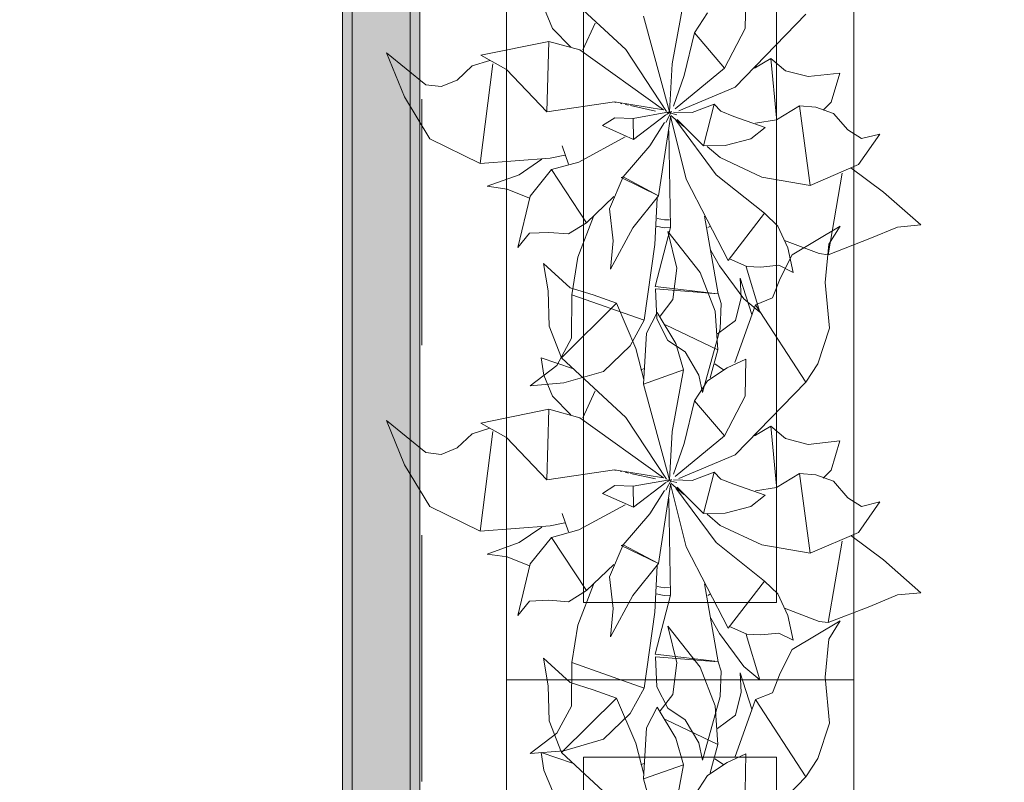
# Model space of a CAD drawing. Header units: millimetres. Extents: x -14761 to 157739, y -22400 to 107990.
# Tile 105 of 228: x 73444 to 74719, y 55586 to 56573. Entities that reach past the tile are written whole.
import ezdxf

# ---------------------------------------------------------------- set-up
doc = ezdxf.new("R2010")
doc.units = ezdxf.units.MM
doc.header["$MEASUREMENT"] = 0
doc.linetypes.add('Штриховая', pattern=[564.444447, 282.222223, -282.222223])
for name, color, linetype in [('Интерьер - Мебель', 7, 'Continuous'), ('Конструктив - стены бассейнов жб нов', 7, 'Continuous'), ('Элемент Модели - Зона', 7, 'Continuous')]:
    doc.layers.add(name, color=color, linetype=linetype)

msp = doc.modelspace()

# ---------------------------------------------------------------- hatches: boundary and pattern name
at = {"layer": 'Конструктив - стены бассейнов жб нов', "linetype": 'Continuous', "lineweight": 0, "true_color": 0x000000}
for points in [[(73874.5, 54312.5), (73874.5, 59730), (73862, 59730), (73862, 54312.5)], [(73949.5, 54300), (73949.5, 59730), (73874.5, 59730), (73874.5, 54300)], [(73962, 59730), (73949.5, 59730), (73949.5, 54225), (73962, 54225)]]:
    msp.add_hatch(color=18, dxfattribs=at).paths.add_polyline_path(points)

# ---------------------------------------------------------------- linework, layer by layer
at = {"layer": 'Интерьер - Мебель', "color": 7, "linetype": 'Continuous', "lineweight": 15}
for p, q in [((74074.1, 57218.1), (74074.1, 55718.1)), ((74524.1, 55718.1), (74524.1, 57218.1)), ((74174.1, 57118.1), (74174.1, 55818.1)), ((74424.1, 55818.1), (74424.1, 57118.1)), ((74174.1, 55818.1), (74424.1, 55818.1)), ((74074.1, 55718.1), (74074.1, 54218.1)), ((74524.1, 55718.1), (74074.1, 55718.1)), ((74074.1, 55718.1), (74524.1, 55718.1)), ((74524.1, 54218.1), (74524.1, 55718.1)), ((74174.1, 55618.1), (74174.1, 54318.1)), ((74424.1, 55618.1), (74174.1, 55618.1)), ((74424.1, 54318.1), (74424.1, 55618.1))]:
    msp.add_line(p, q, dxfattribs=at)
at = {"layer": 'Интерьер - Мебель', "color": 252, "linetype": 'Continuous', "lineweight": 5}
for p, q in [((74145.4, 56611), (74228.9, 56533.8)), ((74145.4, 56611), (74228.9, 56533.8)), ((74383.3, 56561.2), (74384.2, 56609.2)), ((74383.3, 56561.2), (74384.2, 56609.2)), ((74122.4, 56588.3), (74133.7, 56561.3)), ((74122.4, 56588.3), (74133.7, 56561.3)), ((74288.6, 56515.5), (74303.5, 56595.2)), ((74288.6, 56515.5), (74303.5, 56595.2)), ((74251.7, 56576.9), (74285.3, 56453.1)), ((74251.7, 56576.9), (74285.3, 56453.1)), ((74317.6, 56555.5), (74334.4, 56581.3)), ((74317.6, 56555.5), (74334.4, 56581.3)), ((74370.3, 56485.4), (74461.7, 56579.5)), ((74370.3, 56485.4), (74461.7, 56579.5)), ((74133.7, 56561.3), (74157.6, 56537)), ((74133.7, 56561.3), (74157.6, 56537)), ((74173.2, 56533.3), (74189.2, 56568.1)), ((74173.2, 56533.3), (74189.2, 56568.1)), ((74356.7, 56510), (74383.3, 56561.2)), ((74356.7, 56510), (74383.3, 56561.2)), ((74304.4, 56500.1), (74317.6, 56555.5)), ((74304.4, 56500.1), (74317.6, 56555.5)), ((74317.6, 56555.5), (74356.7, 56510)), ((74317.6, 56555.5), (74356.7, 56510)), ((74040.8, 56526.4), (74129, 56544.4)), ((74040.8, 56526.4), (74129, 56544.4)), ((74126.3, 56453.2), (74129, 56544.4)), ((74126.3, 56453.2), (74129, 56544.4)), ((74129, 56544.4), (74169, 56533.4)), ((74129, 56544.4), (74169, 56533.4)), ((74169, 56533.4), (74277.7, 56455.7)), ((74169, 56533.4), (74277.7, 56455.7)), ((74228.9, 56533.8), (74281.6, 56453.7)), ((74228.9, 56533.8), (74281.6, 56453.7)), ((73918.8, 56529.8), (73942.2, 56472.6)), ((73918.8, 56529.8), (73969.6, 56488.2)), ((73918.8, 56529.8), (73942.2, 56472.6)), ((73918.8, 56529.8), (73969.6, 56488.2)), ((74029.8, 56512.6), (74052.6, 56519.9)), ((74029.8, 56512.6), (74052.6, 56519.9)), ((74040.8, 56526.4), (74074, 56508)), ((74040.8, 56526.4), (74074, 56508)), ((74395.4, 56509.8), (74416.7, 56522.5)), ((74395.4, 56509.8), (74416.7, 56522.5)), ((74416.7, 56522.5), (74424, 56445.3)), ((74416.7, 56522.5), (74435.5, 56506.3)), ((74416.7, 56522.5), (74424, 56445.3)), ((74416.7, 56522.5), (74435.5, 56506.3)), ((74010.1, 56494.3), (74029.8, 56512.6)), ((74010.1, 56494.3), (74029.8, 56512.6)), ((74040.2, 56386.4), (74056.5, 56515.4)), ((74040.2, 56386.4), (74056.5, 56515.4)), ((74074, 56508), (74126.3, 56453.2)), ((74074, 56508), (74126.3, 56453.2)), ((74285.3, 56453.1), (74288.6, 56515.5)), ((74285.3, 56453.1), (74288.6, 56515.5)), ((74292.5, 56457.3), (74356.7, 56510)), ((74292.5, 56457.3), (74356.7, 56510)), ((74397.1, 56513.5), (74398, 56510.7)), ((74397.1, 56513.5), (74398, 56510.7)), ((73989.5, 56486.1), (74010.1, 56494.3)), ((73989.5, 56486.1), (74010.1, 56494.3)), ((74290.4, 56460.6), (74304.4, 56500.1)), ((74290.4, 56460.6), (74304.4, 56500.1)), ((74435.5, 56506.3), (74465, 56498.8)), ((74435.5, 56506.3), (74465, 56498.8)), ((74465, 56498.8), (74505.9, 56503.3)), ((74465, 56498.8), (74505.9, 56503.3)), ((74494.5, 56465.6), (74505.9, 56503.3)), ((74494.5, 56465.6), (74505.9, 56503.3)), ((73969.6, 56488.2), (73989.5, 56486.1)), ((73969.6, 56488.2), (73989.5, 56486.1)), ((74297.2, 56454.6), (74370.3, 56485.4)), ((74297.2, 56454.6), (74370.3, 56485.4)), ((73942.2, 56472.6), (73974.8, 56418.3)), ((73942.2, 56472.6), (73974.8, 56418.3)), ((74126.3, 56453.2), (74214.1, 56466)), ((74126.3, 56453.2), (74214.1, 56466)), ((74214.1, 56466), (74277.7, 56455.7)), ((74214.1, 56466), (74277.7, 56455.7)), ((74214.6, 56465.8), (74215.7, 56465.5)), ((74214.6, 56465.8), (74215.7, 56465.5)), ((74221.3, 56464.3), (74223.5, 56463.8)), ((74221.3, 56464.3), (74223.5, 56463.8)), ((74228, 56462.8), (74232.4, 56461.9)), ((74228, 56462.8), (74232.4, 56461.9)), ((74234.7, 56461.4), (74267, 56454.3)), ((74234.7, 56461.4), (74267, 56454.3)), ((74314.7, 56452.3), (74343, 56463.1)), ((74314.7, 56452.3), (74343, 56463.1)), ((74329.5, 56409.3), (74343, 56463.1)), ((74329.5, 56409.3), (74343, 56463.1)), ((74343, 56463.1), (74352, 56454)), ((74343, 56463.1), (74352, 56454)), ((74424, 56443), (74453.6, 56461)), ((74424, 56443), (74453.6, 56461)), ((74453.6, 56461), (74467.4, 56358.1)), ((74453.6, 56461), (74474.9, 56459.3)), ((74453.6, 56461), (74467.4, 56358.1)), ((74453.6, 56461), (74474.9, 56459.3)), ((74474.9, 56459.3), (74497.6, 56451.2)), ((74474.9, 56459.3), (74497.6, 56451.2)), ((74484.5, 56455.3), (74494.5, 56465.6)), ((74484.5, 56455.3), (74494.5, 56465.6)), ((74198.4, 56435.4), (74214.3, 56445.6)), ((74198.4, 56435.4), (74214.3, 56445.6)), ((74214.3, 56445.6), (74238.2, 56444.8)), ((74214.3, 56445.6), (74238.2, 56444.8)), ((74238.2, 56444.8), (74285.3, 56453.1)), ((74238.2, 56444.8), (74285.3, 56453.1)), ((74238.2, 56444.8), (74238.5, 56417.6)), ((74238.2, 56444.8), (74238.5, 56417.6)), ((74238.5, 56417.6), (74280.7, 56449.6)), ((74238.5, 56417.6), (74280.7, 56449.6)), ((74270.9, 56344.5), (74286.8, 56446.5)), ((74270.9, 56344.5), (74286.8, 56446.5)), ((74280.4, 56439.6), (74287.9, 56453.5)), ((74280.4, 56439.6), (74287.9, 56453.5)), ((74281.3, 56449.9), (74287.9, 56453.5)), ((74281.3, 56449.9), (74287.9, 56453.5)), ((74282.4, 56452.6), (74284.7, 56452)), ((74282.4, 56452.6), (74284.7, 56452)), ((74284.2, 56452.2), (74285.3, 56453.1)), ((74284.2, 56452.2), (74285.3, 56453.1)), ((74286.7, 56447.5), (74306.7, 56366.2)), ((74286.7, 56447.5), (74306.7, 56366.2)), ((74287, 56451.5), (74294.9, 56449.6)), ((74287, 56451.5), (74294.9, 56449.6)), ((74287, 56448.7), (74303.9, 56434.2)), ((74287, 56448.7), (74303.9, 56434.2)), ((74290.7, 56452.9), (74314.7, 56452.3)), ((74290.7, 56452.9), (74314.7, 56452.3)), ((74295.1, 56443.4), (74329.5, 56409.3)), ((74295.1, 56443.4), (74329.5, 56409.3)), ((74352, 56454), (74368.7, 56447.4)), ((74352, 56454), (74368.7, 56447.4)), ((74368.7, 56447.4), (74409.4, 56433.2)), ((74368.7, 56447.4), (74409.4, 56433.2)), ((74396.5, 56438.7), (74424, 56443)), ((74396.5, 56438.7), (74424, 56443)), ((74497.6, 56451.2), (74516.1, 56429.9)), ((74497.6, 56451.2), (74516.1, 56429.9)), ((74198.4, 56435.4), (74238.5, 56417.6)), ((74198.4, 56435.4), (74238.5, 56417.6)), ((74259.8, 56409.1), (74279, 56439.5)), ((74259.8, 56409.1), (74279, 56439.5)), ((74293.4, 56442.3), (74345.9, 56371.9)), ((74293.4, 56442.3), (74345.9, 56371.9)), ((74390.8, 56418.4), (74409.4, 56433.2)), ((74390.8, 56418.4), (74409.4, 56433.2)), ((73974.8, 56418.3), (74040.2, 56386.4)), ((73974.8, 56418.3), (74040.2, 56386.4)), ((74168.1, 56388.2), (74228, 56420.8)), ((74168.1, 56388.2), (74228, 56420.8)), ((74284.5, 56428.7), (74286.6, 56303.7)), ((74284.5, 56428.7), (74286.6, 56303.7)), ((74357.3, 56409.7), (74390.8, 56418.4)), ((74357.3, 56409.7), (74390.8, 56418.4)), ((74516.1, 56429.9), (74533.8, 56418.6)), ((74516.1, 56429.9), (74533.8, 56418.6)), ((74529.9, 56384.9), (74557.7, 56424.5)), ((74529.9, 56384.9), (74557.7, 56424.5)), ((74533.8, 56418.6), (74557.7, 56424.5)), ((74533.8, 56418.6), (74557.7, 56424.5)), ((74146.5, 56409.4), (74154.7, 56385.6)), ((74146.5, 56409.4), (74154.7, 56385.6)), ((74225.2, 56369), (74259.8, 56409.1)), ((74225.2, 56369), (74259.8, 56409.1)), ((74329.5, 56409.3), (74357.3, 56409.7)), ((74329.5, 56409.3), (74357.3, 56409.7)), ((74334, 56408.4), (74350.9, 56394)), ((74334, 56408.4), (74350.9, 56394)), ((74040.2, 56386.4), (74130.7, 56393.3)), ((74040.2, 56386.4), (74130.7, 56393.3)), ((74090.7, 56371.9), (74120.1, 56391.8)), ((74090.7, 56371.9), (74120.1, 56391.8)), ((74130.7, 56393.3), (74149.8, 56397.2)), ((74130.7, 56393.3), (74149.8, 56397.2)), ((74350.9, 56394), (74405.1, 56368.8)), ((74350.9, 56394), (74405.1, 56368.8)), ((74132.5, 56378.5), (74168.1, 56388.2)), ((74132.5, 56378.5), (74168.1, 56388.2)), ((74467.4, 56358.1), (74529.9, 56384.9)), ((74467.4, 56358.1), (74529.9, 56384.9)), ((74520.2, 56380.8), (74562.6, 56349.4)), ((74520.2, 56380.8), (74562.6, 56349.4)), ((74049.3, 56357), (74090.7, 56371.9)), ((74049.3, 56357), (74090.7, 56371.9)), ((74105, 56344.1), (74132.5, 56378.5)), ((74105, 56344.1), (74132.5, 56378.5)), ((74132.5, 56378.5), (74178, 56309.6)), ((74132.5, 56378.5), (74178, 56309.6)), ((74207.6, 56327.6), (74225.2, 56369)), ((74207.6, 56327.6), (74225.2, 56369)), ((74222.6, 56368.2), (74225.2, 56369)), ((74222.6, 56368.2), (74225.2, 56369)), ((74222.6, 56368.2), (74270.9, 56344.5)), ((74222.6, 56368.2), (74270.9, 56344.5)), ((74225.2, 56369), (74270.9, 56344.5)), ((74225.2, 56369), (74270.9, 56344.5)), ((74345.9, 56371.9), (74408.2, 56322)), ((74345.9, 56371.9), (74408.2, 56322)), ((74405.1, 56368.8), (74467.4, 56358.1)), ((74405.1, 56368.8), (74467.4, 56358.1)), ((74490.8, 56268.4), (74508.9, 56373.8)), ((74490.8, 56268.4), (74508.9, 56373.8)), ((74049.3, 56357), (74075.2, 56353.3)), ((74049.3, 56357), (74075.2, 56353.3)), ((74306.7, 56366.2), (74361.3, 56261)), ((74306.7, 56366.2), (74361.3, 56261)), ((74075.2, 56353.3), (74103.8, 56341.7)), ((74075.2, 56353.3), (74103.8, 56341.7)), ((74088.7, 56277.5), (74105, 56344.1)), ((74088.7, 56277.5), (74105, 56344.1)), ((74178, 56309.6), (74213.4, 56343.5)), ((74178, 56309.6), (74213.4, 56343.5)), ((74237.9, 56303.2), (74270.9, 56344.5)), ((74237.9, 56303.2), (74270.9, 56344.5)), ((74266.2, 56281.7), (74269.5, 56341.7)), ((74266.2, 56281.7), (74269.5, 56341.7)), ((74562.6, 56349.4), (74610.8, 56306.9)), ((74562.6, 56349.4), (74610.8, 56306.9)), ((74166.6, 56265.1), (74186.9, 56317.6)), ((74166.6, 56265.1), (74186.9, 56317.6)), ((74207.6, 56327.6), (74212.2, 56286.5)), ((74207.6, 56327.6), (74212.2, 56286.5)), ((74330.8, 56318.2), (74348.3, 56217.6)), ((74330.8, 56318.2), (74348.3, 56217.6)), ((74361.3, 56261), (74408.2, 56322)), ((74361.3, 56261), (74408.2, 56322)), ((74408.2, 56322), (74425.7, 56305.5)), ((74408.2, 56322), (74425.7, 56305.5)), ((74154.6, 56295.3), (74178, 56309.6)), ((74154.6, 56295.3), (74178, 56309.6)), ((74209, 56249.7), (74237.9, 56303.2)), ((74209, 56249.7), (74237.9, 56303.2)), ((74266.8, 56227.3), (74286.6, 56303.7)), ((74266.8, 56227.3), (74286.6, 56303.7)), ((74268.1, 56305.3), (74278.2, 56303.3)), ((74268.1, 56305.3), (74278.2, 56303.3)), ((74269.4, 56315.2), (74278.7, 56313.3)), ((74269.4, 56315.2), (74278.7, 56313.3)), ((74278.2, 56303.3), (74286, 56303.7)), ((74278.2, 56303.3), (74286, 56303.7)), ((74278.7, 56313.3), (74285.2, 56313.7)), ((74278.7, 56313.3), (74285.2, 56313.7)), ((74335.1, 56303.5), (74337.4, 56305)), ((74335.1, 56303.5), (74337.4, 56305)), ((74425.7, 56305.5), (74438.7, 56277.3)), ((74425.7, 56305.5), (74438.7, 56277.3)), ((74444.4, 56268.3), (74506.2, 56305.2)), ((74444.4, 56268.3), (74506.2, 56305.2)), ((74491.7, 56281.8), (74506.2, 56305.2)), ((74491.7, 56281.8), (74506.2, 56305.2)), ((74544.9, 56289.2), (74580.7, 56304.1)), ((74544.9, 56289.2), (74580.7, 56304.1)), ((74580.7, 56304.1), (74610.8, 56306.9)), ((74580.7, 56304.1), (74610.8, 56306.9)), ((74088.7, 56277.5), (74104.2, 56296.2)), ((74088.7, 56277.5), (74104.2, 56296.2)), ((74104.2, 56296.2), (74129, 56297.3)), ((74104.2, 56296.2), (74129, 56297.3)), ((74129, 56297.3), (74154.6, 56295.3)), ((74129, 56297.3), (74154.6, 56295.3)), ((74283.2, 56298.4), (74294.7, 56251)), ((74283.2, 56298.4), (74325.2, 56245.5)), ((74283.2, 56298.4), (74294.7, 56251)), ((74283.2, 56298.4), (74325.2, 56245.5)), ((74209, 56249.7), (74212.2, 56286.5)), ((74209, 56249.7), (74212.2, 56286.5)), ((74252.5, 56183.5), (74266.2, 56281.7)), ((74252.5, 56183.5), (74266.2, 56281.7)), ((74434.4, 56286.8), (74479.3, 56269.9)), ((74434.4, 56286.8), (74479.3, 56269.9)), ((74438.7, 56277.3), (74445.5, 56245.4)), ((74438.7, 56277.3), (74445.5, 56245.4)), ((74486.9, 56232.6), (74491.7, 56281.8)), ((74486.9, 56232.6), (74491.7, 56281.8)), ((74490.8, 56268.4), (74544.9, 56289.2)), ((74490.8, 56268.4), (74544.9, 56289.2)), ((74158.9, 56216.6), (74166.6, 56265.1)), ((74158.9, 56216.6), (74166.6, 56265.1)), ((74338.9, 56274), (74350.2, 56254)), ((74338.9, 56274), (74350.2, 56254)), ((74428.7, 56237.7), (74444.4, 56268.3)), ((74428.7, 56237.7), (74444.4, 56268.3)), ((74479.3, 56269.9), (74490.8, 56268.4)), ((74479.3, 56269.9), (74490.8, 56268.4)), ((74122, 56257), (74128.2, 56221.5)), ((74122, 56257), (74156.6, 56225.5)), ((74122, 56257), (74128.2, 56221.5)), ((74122, 56257), (74156.6, 56225.5)), ((74350.2, 56254), (74381.7, 56211.3)), ((74350.2, 56254), (74381.7, 56211.3)), ((74362.9, 56263), (74385.3, 56253.3)), ((74362.9, 56263), (74385.3, 56253.3)), ((74384.6, 56252.7), (74402.2, 56194)), ((74384.6, 56252.7), (74402.2, 56194)), ((74385.3, 56253.3), (74403.6, 56252.4)), ((74385.3, 56253.3), (74403.6, 56252.4)), ((74403.6, 56252.4), (74426.8, 56254.7)), ((74403.6, 56252.4), (74426.8, 56254.7)), ((74426.8, 56254.7), (74445.5, 56245.4)), ((74426.8, 56254.7), (74445.5, 56245.4)), ((74289.6, 56210.2), (74294.7, 56251)), ((74289.6, 56210.2), (74294.7, 56251)), ((74325.2, 56245.5), (74344.3, 56195.4)), ((74325.2, 56245.5), (74344.3, 56195.4)), ((74266.8, 56227.3), (74343.9, 56218.2)), ((74266.8, 56227.3), (74343.9, 56218.2)), ((74377, 56238.2), (74378.2, 56213)), ((74377, 56238.2), (74392, 56191)), ((74377, 56238.2), (74378.2, 56213)), ((74377, 56238.2), (74392, 56191)), ((74418.8, 56212.4), (74428.7, 56237.7)), ((74418.8, 56212.4), (74428.7, 56237.7)), ((74486.9, 56232.6), (74492.7, 56173.1)), ((74486.9, 56232.6), (74492.7, 56173.1)), ((74128.2, 56221.5), (74129.6, 56175.9)), ((74128.2, 56221.5), (74129.6, 56175.9)), ((74156.6, 56225.5), (74186.5, 56216.3)), ((74156.6, 56225.5), (74186.5, 56216.3)), ((74158.5, 56160.2), (74158.9, 56216.6)), ((74158.5, 56160.2), (74158.9, 56216.6)), ((74158.9, 56216.6), (74252.5, 56183.5)), ((74158.9, 56216.6), (74252.5, 56183.5)), ((74186.5, 56216.3), (74216.7, 56205.6)), ((74186.5, 56216.3), (74216.7, 56205.6)), ((74267.4, 56224.1), (74268.8, 56185.3)), ((74267.4, 56224.1), (74348.3, 56217.6)), ((74267.4, 56224.1), (74268.8, 56185.3)), ((74267.4, 56224.1), (74348.3, 56217.6)), ((74348.3, 56217.6), (74352.3, 56205.3)), ((74348.3, 56217.6), (74352.3, 56205.3)), ((74145.4, 56135), (74216.7, 56205.6)), ((74145.4, 56135), (74216.7, 56205.6)), ((74216.7, 56205.6), (74241.8, 56147.1)), ((74216.7, 56205.6), (74241.8, 56147.1)), ((74273.2, 56188.8), (74289.6, 56210.2)), ((74273.2, 56188.8), (74289.6, 56210.2)), ((74351, 56172.5), (74352.3, 56205.3)), ((74351, 56172.5), (74352.3, 56205.3)), ((74370.1, 56128.7), (74396.9, 56203.7)), ((74370.1, 56128.7), (74396.9, 56203.7)), ((74370.6, 56183.3), (74378.2, 56213)), ((74370.6, 56183.3), (74378.2, 56213)), ((74381.7, 56211.3), (74402.2, 56194)), ((74381.7, 56211.3), (74402.2, 56194)), ((74396.9, 56203.7), (74418.8, 56212.4)), ((74396.9, 56203.7), (74418.8, 56212.4)), ((74396.9, 56203.7), (74461.7, 56103.5)), ((74396.9, 56203.7), (74461.7, 56103.5)), ((74255.6, 56166.9), (74269.5, 56193.5)), ((74255.6, 56166.9), (74269.5, 56193.5)), ((74269.5, 56193.5), (74293.4, 56153.5)), ((74269.5, 56193.5), (74293.4, 56153.5)), ((74344.3, 56195.4), (74348.1, 56145.4)), ((74344.3, 56195.4), (74348.1, 56145.4)), ((74129.6, 56175.9), (74145.4, 56135)), ((74129.6, 56175.9), (74145.4, 56135)), ((74234.4, 56150.5), (74252.5, 56183.5)), ((74234.4, 56150.5), (74252.5, 56183.5)), ((74268.8, 56185.3), (74283.1, 56157.5)), ((74268.8, 56185.3), (74283.1, 56157.5)), ((74280.2, 56177.7), (74348.1, 56145.4)), ((74280.2, 56177.7), (74348.1, 56145.4)), ((74347.7, 56166), (74370.6, 56183.3)), ((74347.7, 56166), (74370.6, 56183.3)), ((74251.7, 56100.9), (74255.6, 56166.9)), ((74251.7, 56100.9), (74255.6, 56166.9)), ((74328.2, 56090.2), (74351, 56172.5)), ((74328.2, 56090.2), (74351, 56172.5)), ((74477.5, 56127.3), (74492.7, 56173.1)), ((74477.5, 56127.3), (74492.7, 56173.1)), ((74139.5, 56125.1), (74158.5, 56160.2)), ((74139.5, 56125.1), (74158.5, 56160.2)), ((74199.8, 56117.2), (74234.4, 56150.5)), ((74199.8, 56117.2), (74234.4, 56150.5)), ((74283.1, 56157.5), (74305.8, 56142.7)), ((74283.1, 56157.5), (74305.8, 56142.7)), ((74293.4, 56153.5), (74303.5, 56119.2)), ((74293.4, 56153.5), (74303.5, 56119.2)), ((74241.8, 56147.1), (74252, 56106.9)), ((74241.8, 56147.1), (74252, 56106.9)), ((74305.8, 56142.7), (74323.4, 56112.5)), ((74305.8, 56142.7), (74323.4, 56112.5)), ((74337.9, 56108.8), (74348.1, 56145.4)), ((74337.9, 56108.8), (74348.1, 56145.4)), ((74104.7, 56098.7), (74139.5, 56125.1)), ((74104.7, 56098.7), (74139.5, 56125.1)), ((74118.9, 56135), (74122.4, 56112.3)), ((74118.9, 56135), (74159.9, 56121.2)), ((74118.9, 56135), (74122.4, 56112.3)), ((74118.9, 56135), (74159.9, 56121.2)), ((74145.4, 56135), (74228.9, 56057.8)), ((74145.4, 56135), (74228.9, 56057.8)), ((74344, 56127.1), (74355.2, 56119.3)), ((74344, 56127.1), (74355.2, 56119.3)), ((74360.1, 56122), (74384.2, 56133.1)), ((74360.1, 56122), (74384.2, 56133.1)), ((74383.3, 56085.2), (74384.2, 56133.1)), ((74383.3, 56085.2), (74384.2, 56133.1)), ((74461.7, 56103.5), (74477.5, 56127.3)), ((74461.7, 56103.5), (74477.5, 56127.3)), ((74122.4, 56112.3), (74133.7, 56085.2)), ((74122.4, 56112.3), (74133.7, 56085.2)), ((74148.5, 56102.5), (74199.8, 56117.2)), ((74148.5, 56102.5), (74199.8, 56117.2)), ((74248.4, 56119.5), (74252.8, 56120.9)), ((74248.4, 56119.5), (74252.8, 56120.9)), ((74251.7, 56100.9), (74303.5, 56119.2)), ((74251.7, 56100.9), (74303.5, 56119.2)), ((74288.6, 56039.4), (74303.5, 56119.2)), ((74288.6, 56039.4), (74303.5, 56119.2)), ((74323.4, 56112.5), (74328.2, 56090.2)), ((74323.4, 56112.5), (74328.2, 56090.2)), ((74334.4, 56105.3), (74360.1, 56122)), ((74334.4, 56105.3), (74360.1, 56122)), ((74104.7, 56098.7), (74148.5, 56102.5)), ((74104.7, 56098.7), (74148.5, 56102.5)), ((74251.7, 56100.9), (74285.3, 55977)), ((74251.7, 56100.9), (74285.3, 55977)), ((74317.6, 56079.4), (74334.4, 56105.3)), ((74317.6, 56079.4), (74334.4, 56105.3)), ((74370.3, 56009.4), (74461.7, 56103.5)), ((74370.3, 56009.4), (74461.7, 56103.5)), ((74173.2, 56057.3), (74189.2, 56092.1)), ((74173.2, 56057.3), (74189.2, 56092.1)), ((74133.7, 56085.2), (74157.6, 56061)), ((74133.7, 56085.2), (74157.6, 56061)), ((74304.4, 56024.1), (74317.6, 56079.4)), ((74304.4, 56024.1), (74317.6, 56079.4)), ((74317.6, 56079.4), (74356.7, 56034)), ((74317.6, 56079.4), (74356.7, 56034)), ((74356.7, 56034), (74383.3, 56085.2)), ((74356.7, 56034), (74383.3, 56085.2)), ((74040.8, 56050.3), (74129, 56068.4)), ((74040.8, 56050.3), (74129, 56068.4)), ((74126.3, 55977.2), (74129, 56068.4)), ((74126.3, 55977.2), (74129, 56068.4)), ((74129, 56068.4), (74169, 56057.3)), ((74129, 56068.4), (74169, 56057.3)), ((73918.8, 56053.8), (73942.2, 55996.6)), ((73918.8, 56053.8), (73969.6, 56012.2)), ((73918.8, 56053.8), (73942.2, 55996.6)), ((73918.8, 56053.8), (73969.6, 56012.2)), ((74040.8, 56050.3), (74074, 56032)), ((74040.8, 56050.3), (74074, 56032)), ((74169, 56057.3), (74277.7, 55979.7)), ((74169, 56057.3), (74277.7, 55979.7)), ((74228.9, 56057.8), (74281.6, 55977.7)), ((74228.9, 56057.8), (74281.6, 55977.7)), ((74010.1, 56018.3), (74029.8, 56036.6)), ((74010.1, 56018.3), (74029.8, 56036.6)), ((74029.8, 56036.6), (74052.6, 56043.9)), ((74029.8, 56036.6), (74052.6, 56043.9)), ((74040.2, 55910.4), (74056.5, 56039.4)), ((74040.2, 55910.4), (74056.5, 56039.4)), ((74285.3, 55977), (74288.6, 56039.4)), ((74285.3, 55977), (74288.6, 56039.4)), ((74395.4, 56033.8), (74416.7, 56046.4)), ((74395.4, 56033.8), (74416.7, 56046.4)), ((74397.1, 56037.5), (74398, 56034.7)), ((74397.1, 56037.5), (74398, 56034.7)), ((74416.7, 56046.4), (74424, 55969.2)), ((74416.7, 56046.4), (74435.5, 56030.3)), ((74416.7, 56046.4), (74424, 55969.2)), ((74416.7, 56046.4), (74435.5, 56030.3)), ((74074, 56032), (74126.3, 55977.2)), ((74074, 56032), (74126.3, 55977.2)), ((74290.4, 55984.5), (74304.4, 56024.1)), ((74290.4, 55984.5), (74304.4, 56024.1)), ((74292.5, 55981.3), (74356.7, 56034)), ((74292.5, 55981.3), (74356.7, 56034)), ((74435.5, 56030.3), (74465, 56022.7)), ((74435.5, 56030.3), (74465, 56022.7)), ((74465, 56022.7), (74505.9, 56027.3)), ((74465, 56022.7), (74505.9, 56027.3)), ((74494.5, 55989.6), (74505.9, 56027.3)), ((74494.5, 55989.6), (74505.9, 56027.3)), ((73969.6, 56012.2), (73989.5, 56010)), ((73969.6, 56012.2), (73989.5, 56010)), ((73989.5, 56010), (74010.1, 56018.3)), ((73989.5, 56010), (74010.1, 56018.3)), ((74297.2, 55978.6), (74370.3, 56009.4)), ((74297.2, 55978.6), (74370.3, 56009.4)), ((73942.2, 55996.6), (73974.8, 55942.3)), ((73942.2, 55996.6), (73974.8, 55942.3)), ((74126.3, 55977.2), (74214.1, 55990)), ((74126.3, 55977.2), (74214.1, 55990)), ((74214.1, 55990), (74277.7, 55979.7)), ((74214.1, 55990), (74277.7, 55979.7)), ((74214.6, 55989.7), (74215.7, 55989.5)), ((74214.6, 55989.7), (74215.7, 55989.5)), ((74221.3, 55988.3), (74223.5, 55987.8)), ((74221.3, 55988.3), (74223.5, 55987.8)), ((74228, 55986.8), (74232.4, 55985.8)), ((74228, 55986.8), (74232.4, 55985.8)), ((74234.7, 55985.4), (74267, 55978.3)), ((74234.7, 55985.4), (74267, 55978.3)), ((74314.7, 55976.2), (74343, 55987)), ((74314.7, 55976.2), (74343, 55987)), ((74329.5, 55933.3), (74343, 55987)), ((74329.5, 55933.3), (74343, 55987)), ((74343, 55987), (74352, 55978)), ((74343, 55987), (74352, 55978)), ((74424, 55967), (74453.6, 55985)), ((74424, 55967), (74453.6, 55985)), ((74453.6, 55985), (74467.4, 55882)), ((74453.6, 55985), (74474.9, 55983.3)), ((74453.6, 55985), (74467.4, 55882)), ((74453.6, 55985), (74474.9, 55983.3)), ((74484.5, 55979.3), (74494.5, 55989.6)), ((74484.5, 55979.3), (74494.5, 55989.6)), ((74238.2, 55968.8), (74285.3, 55977)), ((74238.2, 55968.8), (74285.3, 55977)), ((74238.5, 55941.6), (74280.7, 55973.6)), ((74238.5, 55941.6), (74280.7, 55973.6)), ((74280.4, 55963.6), (74287.9, 55977.5)), ((74280.4, 55963.6), (74287.9, 55977.5)), ((74281.3, 55973.9), (74287.9, 55977.5)), ((74281.3, 55973.9), (74287.9, 55977.5)), ((74282.4, 55976.5), (74284.7, 55976)), ((74282.4, 55976.5), (74284.7, 55976)), ((74284.2, 55976.2), (74285.3, 55977)), ((74284.2, 55976.2), (74285.3, 55977)), ((74286.7, 55971.5), (74306.7, 55890.2)), ((74286.7, 55971.5), (74306.7, 55890.2)), ((74287, 55975.4), (74294.9, 55973.5)), ((74287, 55975.4), (74294.9, 55973.5)), ((74287, 55972.7), (74303.9, 55958.2)), ((74287, 55972.7), (74303.9, 55958.2)), ((74290.7, 55976.9), (74314.7, 55976.2)), ((74290.7, 55976.9), (74314.7, 55976.2)), ((74352, 55978), (74368.7, 55971.4)), ((74352, 55978), (74368.7, 55971.4)), ((74368.7, 55971.4), (74409.4, 55957.2)), ((74368.7, 55971.4), (74409.4, 55957.2)), ((74474.9, 55983.3), (74497.6, 55975.2)), ((74474.9, 55983.3), (74497.6, 55975.2)), ((74497.6, 55975.2), (74516.1, 55953.9)), ((74497.6, 55975.2), (74516.1, 55953.9)), ((74198.4, 55959.4), (74214.3, 55969.6)), ((74198.4, 55959.4), (74214.3, 55969.6)), ((74198.4, 55959.4), (74238.5, 55941.6)), ((74198.4, 55959.4), (74238.5, 55941.6)), ((74214.3, 55969.6), (74238.2, 55968.8)), ((74214.3, 55969.6), (74238.2, 55968.8)), ((74238.2, 55968.8), (74238.5, 55941.6)), ((74238.2, 55968.8), (74238.5, 55941.6)), ((74259.8, 55933.1), (74279, 55963.4)), ((74259.8, 55933.1), (74279, 55963.4)), ((74270.9, 55868.5), (74286.8, 55970.5)), ((74270.9, 55868.5), (74286.8, 55970.5)), ((74293.4, 55966.3), (74345.9, 55895.9)), ((74293.4, 55966.3), (74345.9, 55895.9)), ((74295.1, 55967.4), (74329.5, 55933.3)), ((74295.1, 55967.4), (74329.5, 55933.3)), ((74396.5, 55962.7), (74424, 55967)), ((74396.5, 55962.7), (74424, 55967)), ((74284.5, 55952.7), (74286.6, 55827.7)), ((74284.5, 55952.7), (74286.6, 55827.7)), ((74390.8, 55942.3), (74409.4, 55957.2)), ((74390.8, 55942.3), (74409.4, 55957.2)), ((74516.1, 55953.9), (74533.8, 55942.5)), ((74516.1, 55953.9), (74533.8, 55942.5)), ((74529.9, 55908.9), (74557.7, 55948.5)), ((74529.9, 55908.9), (74557.7, 55948.5)), ((74533.8, 55942.5), (74557.7, 55948.5)), ((74533.8, 55942.5), (74557.7, 55948.5)), ((73974.8, 55942.3), (74040.2, 55910.4)), ((73974.8, 55942.3), (74040.2, 55910.4)), ((74146.5, 55933.4), (74154.7, 55909.6)), ((74146.5, 55933.4), (74154.7, 55909.6)), ((74168.1, 55912.2), (74228, 55944.8)), ((74168.1, 55912.2), (74228, 55944.8)), ((74225.2, 55893), (74259.8, 55933.1)), ((74225.2, 55893), (74259.8, 55933.1)), ((74329.5, 55933.3), (74357.3, 55933.7)), ((74329.5, 55933.3), (74357.3, 55933.7)), ((74357.3, 55933.7), (74390.8, 55942.3)), ((74357.3, 55933.7), (74390.8, 55942.3)), ((74130.7, 55917.3), (74149.8, 55921.2)), ((74130.7, 55917.3), (74149.8, 55921.2)), ((74334, 55932.4), (74350.9, 55918)), ((74334, 55932.4), (74350.9, 55918)), ((74040.2, 55910.4), (74130.7, 55917.3)), ((74040.2, 55910.4), (74130.7, 55917.3)), ((74090.7, 55895.9), (74120.1, 55915.8)), ((74090.7, 55895.9), (74120.1, 55915.8)), ((74132.5, 55902.5), (74168.1, 55912.2)), ((74132.5, 55902.5), (74168.1, 55912.2)), ((74350.9, 55918), (74405.1, 55892.8)), ((74350.9, 55918), (74405.1, 55892.8)), ((74467.4, 55882), (74529.9, 55908.9)), ((74467.4, 55882), (74529.9, 55908.9)), ((74049.3, 55880.9), (74090.7, 55895.9)), ((74049.3, 55880.9), (74090.7, 55895.9)), ((74105, 55868.1), (74132.5, 55902.5)), ((74105, 55868.1), (74132.5, 55902.5)), ((74132.5, 55902.5), (74178, 55833.6)), ((74132.5, 55902.5), (74178, 55833.6)), ((74345.9, 55895.9), (74408.2, 55846)), ((74345.9, 55895.9), (74408.2, 55846)), ((74490.8, 55792.4), (74508.9, 55897.7)), ((74490.8, 55792.4), (74508.9, 55897.7)), ((74520.2, 55904.8), (74562.6, 55873.4)), ((74520.2, 55904.8), (74562.6, 55873.4)), ((74207.6, 55851.6), (74225.2, 55893)), ((74207.6, 55851.6), (74225.2, 55893)), ((74222.6, 55892.2), (74225.2, 55893)), ((74222.6, 55892.2), (74225.2, 55893)), ((74222.6, 55892.2), (74270.9, 55868.5)), ((74222.6, 55892.2), (74270.9, 55868.5)), ((74225.2, 55893), (74270.9, 55868.5)), ((74225.2, 55893), (74270.9, 55868.5)), ((74306.7, 55890.2), (74361.3, 55785)), ((74306.7, 55890.2), (74361.3, 55785)), ((74405.1, 55892.8), (74467.4, 55882)), ((74405.1, 55892.8), (74467.4, 55882)), ((74049.3, 55880.9), (74075.2, 55877.3)), ((74049.3, 55880.9), (74075.2, 55877.3)), ((74075.2, 55877.3), (74103.8, 55865.7)), ((74075.2, 55877.3), (74103.8, 55865.7)), ((74562.6, 55873.4), (74610.8, 55830.9)), ((74562.6, 55873.4), (74610.8, 55830.9)), ((74088.7, 55801.5), (74105, 55868.1)), ((74088.7, 55801.5), (74105, 55868.1)), ((74178, 55833.6), (74213.4, 55867.5)), ((74178, 55833.6), (74213.4, 55867.5)), ((74237.9, 55827.2), (74270.9, 55868.5)), ((74237.9, 55827.2), (74270.9, 55868.5)), ((74266.2, 55805.6), (74269.5, 55865.6)), ((74266.2, 55805.6), (74269.5, 55865.6)), ((74207.6, 55851.6), (74212.2, 55810.5)), ((74207.6, 55851.6), (74212.2, 55810.5)), ((74361.3, 55785), (74408.2, 55846)), ((74361.3, 55785), (74408.2, 55846)), ((74408.2, 55846), (74425.7, 55829.5)), ((74408.2, 55846), (74425.7, 55829.5)), ((74154.6, 55819.2), (74178, 55833.6)), ((74154.6, 55819.2), (74178, 55833.6)), ((74166.6, 55789), (74186.9, 55841.6)), ((74166.6, 55789), (74186.9, 55841.6)), ((74269.4, 55839.1), (74278.7, 55837.3)), ((74269.4, 55839.1), (74278.7, 55837.3)), ((74278.7, 55837.3), (74285.2, 55837.7)), ((74278.7, 55837.3), (74285.2, 55837.7)), ((74330.8, 55842.2), (74348.3, 55741.6)), ((74330.8, 55842.2), (74348.3, 55741.6)), ((74580.7, 55828.1), (74610.8, 55830.9)), ((74580.7, 55828.1), (74610.8, 55830.9)), ((74088.7, 55801.5), (74104.2, 55820.1)), ((74088.7, 55801.5), (74104.2, 55820.1)), ((74104.2, 55820.1), (74129, 55821.3)), ((74104.2, 55820.1), (74129, 55821.3)), ((74129, 55821.3), (74154.6, 55819.2)), ((74129, 55821.3), (74154.6, 55819.2)), ((74209, 55773.6), (74237.9, 55827.2)), ((74209, 55773.6), (74237.9, 55827.2)), ((74266.8, 55751.3), (74286.6, 55827.7)), ((74266.8, 55751.3), (74286.6, 55827.7)), ((74268.1, 55829.3), (74278.2, 55827.2)), ((74268.1, 55829.3), (74278.2, 55827.2)), ((74278.2, 55827.2), (74286, 55827.7)), ((74278.2, 55827.2), (74286, 55827.7)), ((74335.1, 55827.5), (74337.4, 55829)), ((74335.1, 55827.5), (74337.4, 55829)), ((74425.7, 55829.5), (74438.7, 55801.3)), ((74425.7, 55829.5), (74438.7, 55801.3)), ((74544.9, 55813.2), (74580.7, 55828.1)), ((74544.9, 55813.2), (74580.7, 55828.1)), ((74209, 55773.6), (74212.2, 55810.5)), ((74209, 55773.6), (74212.2, 55810.5)), ((74252.5, 55707.5), (74266.2, 55805.6)), ((74252.5, 55707.5), (74266.2, 55805.6)), ((74434.4, 55810.8), (74479.3, 55793.8)), ((74434.4, 55810.8), (74479.3, 55793.8)), ((74490.8, 55792.4), (74544.9, 55813.2)), ((74490.8, 55792.4), (74544.9, 55813.2)), ((74338.9, 55798), (74350.2, 55778)), ((74338.9, 55798), (74350.2, 55778)), ((74438.7, 55801.3), (74445.5, 55769.4)), ((74438.7, 55801.3), (74445.5, 55769.4)), ((74444.4, 55757.4), (74506.2, 55794.3)), ((74444.4, 55757.4), (74506.2, 55794.3)), ((74479.3, 55793.8), (74490.8, 55792.4)), ((74479.3, 55793.8), (74490.8, 55792.4)), ((74491.7, 55770.9), (74506.2, 55794.3)), ((74491.7, 55770.9), (74506.2, 55794.3)), ((74158.9, 55740.5), (74166.6, 55789)), ((74158.9, 55740.5), (74166.6, 55789)), ((74283.2, 55787.5), (74294.7, 55740.1)), ((74283.2, 55787.5), (74325.2, 55734.5)), ((74283.2, 55787.5), (74294.7, 55740.1)), ((74283.2, 55787.5), (74325.2, 55734.5)), ((74362.9, 55787), (74385.3, 55777.3)), ((74362.9, 55787), (74385.3, 55777.3)), ((74350.2, 55778), (74381.7, 55735.3)), ((74350.2, 55778), (74381.7, 55735.3)), ((74384.6, 55776.7), (74402.2, 55718)), ((74384.6, 55776.7), (74402.2, 55718)), ((74385.3, 55777.3), (74403.6, 55776.4)), ((74385.3, 55777.3), (74403.6, 55776.4)), ((74403.6, 55776.4), (74426.8, 55778.7)), ((74403.6, 55776.4), (74426.8, 55778.7)), ((74426.8, 55778.7), (74445.5, 55769.4)), ((74426.8, 55778.7), (74445.5, 55769.4)), ((74486.9, 55721.6), (74491.7, 55770.9)), ((74486.9, 55721.6), (74491.7, 55770.9)), ((74428.7, 55726.8), (74444.4, 55757.4)), ((74428.7, 55726.8), (74444.4, 55757.4)), ((74122, 55746.1), (74128.2, 55710.6)), ((74122, 55746.1), (74156.6, 55714.6)), ((74122, 55746.1), (74128.2, 55710.6)), ((74122, 55746.1), (74156.6, 55714.6)), ((74266.8, 55751.3), (74343.9, 55742.1)), ((74266.8, 55751.3), (74343.9, 55742.1)), ((74267.4, 55748.1), (74268.8, 55709.3)), ((74267.4, 55748.1), (74348.3, 55741.6)), ((74267.4, 55748.1), (74268.8, 55709.3)), ((74267.4, 55748.1), (74348.3, 55741.6)), ((74348.3, 55741.6), (74352.3, 55729.3)), ((74348.3, 55741.6), (74352.3, 55729.3)), ((74158.5, 55684.2), (74158.9, 55740.5)), ((74158.5, 55684.2), (74158.9, 55740.5)), ((74158.9, 55740.5), (74252.5, 55707.5)), ((74158.9, 55740.5), (74252.5, 55707.5)), ((74289.6, 55699.2), (74294.7, 55740.1)), ((74289.6, 55699.2), (74294.7, 55740.1)), ((74325.2, 55734.5), (74344.3, 55684.4)), ((74325.2, 55734.5), (74344.3, 55684.4)), ((74351, 55696.5), (74352.3, 55729.3)), ((74351, 55696.5), (74352.3, 55729.3)), ((74381.7, 55735.3), (74402.2, 55718)), ((74381.7, 55735.3), (74402.2, 55718)), ((74377, 55727.3), (74378.2, 55702.1)), ((74377, 55727.3), (74392, 55680.1)), ((74377, 55727.3), (74378.2, 55702.1)), ((74377, 55727.3), (74392, 55680.1)), ((74418.8, 55701.5), (74428.7, 55726.8)), ((74418.8, 55701.5), (74428.7, 55726.8)), ((74486.9, 55721.6), (74492.7, 55662.1)), ((74486.9, 55721.6), (74492.7, 55662.1)), ((74128.2, 55710.6), (74129.6, 55665)), ((74128.2, 55710.6), (74129.6, 55665)), ((74156.6, 55714.6), (74186.5, 55705.4)), ((74156.6, 55714.6), (74186.5, 55705.4)), ((74186.5, 55705.4), (74216.7, 55694.6)), ((74186.5, 55705.4), (74216.7, 55694.6)), ((74234.4, 55674.4), (74252.5, 55707.5)), ((74234.4, 55674.4), (74252.5, 55707.5)), ((74268.8, 55709.3), (74283.1, 55681.5)), ((74268.8, 55709.3), (74283.1, 55681.5)), ((74145.4, 55624), (74216.7, 55694.6)), ((74145.4, 55624), (74216.7, 55694.6)), ((74216.7, 55694.6), (74241.8, 55636.2)), ((74216.7, 55694.6), (74241.8, 55636.2)), ((74273.2, 55677.9), (74289.6, 55699.2)), ((74273.2, 55677.9), (74289.6, 55699.2)), ((74328.2, 55614.2), (74351, 55696.5)), ((74328.2, 55614.2), (74351, 55696.5)), ((74370.1, 55617.8), (74396.9, 55692.8)), ((74370.1, 55617.8), (74396.9, 55692.8)), ((74370.6, 55672.4), (74378.2, 55702.1)), ((74370.6, 55672.4), (74378.2, 55702.1)), ((74396.9, 55692.8), (74418.8, 55701.5)), ((74396.9, 55692.8), (74418.8, 55701.5)), ((74396.9, 55692.8), (74461.7, 55592.5)), ((74396.9, 55692.8), (74461.7, 55592.5)), ((74139.5, 55649.1), (74158.5, 55684.2)), ((74139.5, 55649.1), (74158.5, 55684.2)), ((74255.6, 55656), (74269.5, 55682.6)), ((74255.6, 55656), (74269.5, 55682.6)), ((74269.5, 55682.6), (74293.4, 55642.5)), ((74269.5, 55682.6), (74293.4, 55642.5)), ((74283.1, 55681.5), (74305.8, 55666.6)), ((74283.1, 55681.5), (74305.8, 55666.6)), ((74344.3, 55684.4), (74348.1, 55634.5)), ((74344.3, 55684.4), (74348.1, 55634.5)), ((74129.6, 55665), (74145.4, 55624)), ((74129.6, 55665), (74145.4, 55624)), ((74199.8, 55641.2), (74234.4, 55674.4)), ((74199.8, 55641.2), (74234.4, 55674.4)), ((74280.2, 55666.8), (74348.1, 55634.5)), ((74280.2, 55666.8), (74348.1, 55634.5)), ((74305.8, 55666.6), (74323.4, 55636.5)), ((74305.8, 55666.6), (74323.4, 55636.5)), ((74347.7, 55655), (74370.6, 55672.4)), ((74347.7, 55655), (74370.6, 55672.4)), ((74251.7, 55590), (74255.6, 55656)), ((74251.7, 55590), (74255.6, 55656)), ((74477.5, 55616.3), (74492.7, 55662.1)), ((74477.5, 55616.3), (74492.7, 55662.1)), ((74104.7, 55622.6), (74139.5, 55649.1)), ((74104.7, 55622.6), (74139.5, 55649.1)), ((74148.5, 55626.4), (74199.8, 55641.2)), ((74148.5, 55626.4), (74199.8, 55641.2)), ((74293.4, 55642.5), (74303.5, 55608.3)), ((74293.4, 55642.5), (74303.5, 55608.3)), ((74241.8, 55636.2), (74252, 55596)), ((74241.8, 55636.2), (74252, 55596)), ((74323.4, 55636.5), (74328.2, 55614.2)), ((74323.4, 55636.5), (74328.2, 55614.2)), ((74337.9, 55597.9), (74348.1, 55634.5)), ((74337.9, 55597.9), (74348.1, 55634.5)), ((74104.7, 55622.6), (74148.5, 55626.4)), ((74104.7, 55622.6), (74148.5, 55626.4)), ((74118.9, 55624.1), (74122.4, 55601.3)), ((74118.9, 55624.1), (74159.9, 55610.3)), ((74118.9, 55624.1), (74122.4, 55601.3)), ((74118.9, 55624.1), (74159.9, 55610.3)), ((74145.4, 55624), (74228.9, 55546.9)), ((74145.4, 55624), (74228.9, 55546.9)), ((74344, 55616.1), (74355.2, 55608.4)), ((74344, 55616.1), (74355.2, 55608.4)), ((74360.1, 55611.1), (74384.2, 55622.2)), ((74360.1, 55611.1), (74384.2, 55622.2)), ((74383.3, 55574.2), (74384.2, 55622.2)), ((74383.3, 55574.2), (74384.2, 55622.2)), ((74461.7, 55592.5), (74477.5, 55616.3)), ((74461.7, 55592.5), (74477.5, 55616.3)), ((74122.4, 55601.3), (74133.7, 55574.3)), ((74122.4, 55601.3), (74133.7, 55574.3)), ((74248.4, 55608.6), (74252.8, 55610)), ((74248.4, 55608.6), (74252.8, 55610)), ((74251.7, 55590), (74303.5, 55608.3)), ((74251.7, 55590), (74303.5, 55608.3)), ((74288.6, 55528.5), (74303.5, 55608.3)), ((74288.6, 55528.5), (74303.5, 55608.3)), ((74334.4, 55594.3), (74360.1, 55611.1)), ((74334.4, 55594.3), (74360.1, 55611.1)), ((74251.7, 55590), (74285.3, 55466.1)), ((74251.7, 55590), (74285.3, 55466.1)), ((74317.6, 55568.5), (74334.4, 55594.3)), ((74317.6, 55568.5), (74334.4, 55594.3)), ((74370.3, 55498.5), (74461.7, 55592.5)), ((74370.3, 55498.5), (74461.7, 55592.5))]:
    msp.add_line(p, q, dxfattribs=at)
at = {"layer": 'Конструктив - стены бассейнов жб нов', "color": 251, "linetype": 'Continuous', "lineweight": 20, "true_color": 0x575757}
for p, q in [((73874.5, 59730), (73874.5, 54300)), ((73949.5, 54300), (73949.5, 59730))]:
    msp.add_line(p, q, dxfattribs=at)
at = {"layer": 'Конструктив - стены бассейнов жб нов', "color": 251, "linetype": 'Continuous', "lineweight": 20, "true_color": 0x575757, "flags": 128}
for points in [[(73862, 59730), (73862, 54312.5)], [(73962, 54212.5), (73962, 59730)]]:
    msp.add_lwpolyline(points, dxfattribs=at)
at = {"layer": 'Элемент Модели - Зона', "color": 7, "linetype": 'Штриховая', "lineweight": 15, "flags": 128}
for points in [[(36150, 44957.4), (36110, 44957.4), (36110, 36320), (41880.3, 36320), (41880.3, 39141.6), (45142.5, 42405.1), (45156.7, 42391), (45156.7, 42420), (63300, 42420), (63300, 42400), (77399.7, 42400), (77399.7, 42420), (114081.4, 42420), (117316.7, 39176.5), (117320.1, 38841.9), (117320.1, 36305), (117360, 36305), (117360, 34300), (117120, 34300), (117120, 35700), (116700, 35700), (116700, 36100), (108300, 36100), (108300, 35700), (107700, 35700), (107700, 36100), (99320, 36100), (99320, 26970), (107700, 26970), (107700, 27650), (108300, 27650), (108300, 26460), (112380, 26460), (112380, 27370), (112500, 27370), (112500, 21180.1), (117120, 21180.1), (117120, 26250), (116650, 26250), (116650, 27750), (117120, 27750), (117120, 32800), (117360, 32800), (117360, 20150.1), (117120, 20150.1), (117120, 20940.1), (99320, 20940.1), (99320, 14650.1), (117120, 14650.1), (117120, 17700.1), (116700.1, 17700.1), (116700.1, 18325.6), (117120, 18325.6), (117120, 18650.1), (117360, 18650.1), (117360, 18320.1), (120850, 18320.1), (120850, 37205.1), (120238.9, 37205.1), (120238.9, 45000), (125700, 45000), (125700, 45300), (126300, 45300), (126300, 45000), (141025, 45000), (141025, 45100), (140125, 45100), (140125, 47500), (132700, 47500), (132700, 53680), (130530, 53680), (130530, 54300), (129182.9, 54300), (126300, 54300), (126300, 53700), (125700, 53700), (125700, 54212.5), (124799.8, 54212.5), (117300, 54212.5), (117300, 53700), (116700, 53700), (116700, 54212.5), (108300, 54212.5), (108300, 53700), (107700, 53700), (107700, 54212.5), (99300, 54212.5), (99300, 53700), (98700, 53700), (98700, 54212.5), (90650, 54212.5), (90650, 53700), (90050, 53700), (89950, 53700), (89950, 48632.8), (77450.1, 48632.8), (77450.1, 53800), (77450.1, 61690), (77460.1, 61690), (77460.1, 67850), (74720, 67850), (74720, 59730), (73964.5, 59730), (73964.5, 54212), (72300.1, 54212), (72300.1, 53700), (71700.1, 53700), (71700.1, 54212), (63300, 54212), (63300, 53700), (62700, 53700), (62700, 54212), (61025, 54212), (61025, 46500), (61025, 45000), (54300, 45000), (54300, 44700), (53700, 44700), (53700, 45000), (45300, 45000), (45300, 44700), (44700, 44700), (44700, 45000), (36750, 45000), (36750, 44700), (36150, 44700)], [(67625, 54200), (69125, 54200), (69125, 54212), (71700.1, 54212), (71700.1, 54300), (72300.1, 54300), (72300.1, 54212), (73964.5, 54212), (73964.5, 59730), (67625, 59730)]]:
    msp.add_lwpolyline(points, close=True, dxfattribs=at)

doc.saveas('drawing.dxf')
